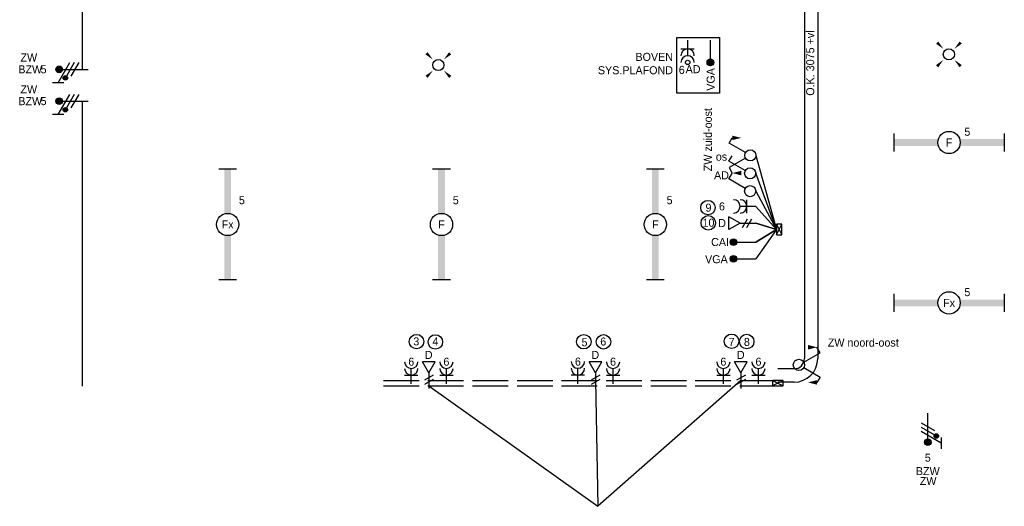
# Model space of a CAD drawing. Header units: millimetres. Extents: x -4918 to 66616, y -2793 to 36146.
# Tile 1 of 25: x -3708 to 7341, y -1229 to 4232. Entities that reach past the tile are written whole.
import ezdxf
from ezdxf.enums import TextEntityAlignment as Align

# ---------------------------------------------------------------- set-up
doc = ezdxf.new("R2010")
doc.units = ezdxf.units.MM
doc.header["$LTSCALE"] = 100
doc.linetypes.add('E_GOOT3', pattern=[5, 4, -1])
for name, color, linetype in [('EL6131--', 3, 'Continuous'), ('EL6131--_PG', 3, 'Continuous'), ('EL6131--_WG', 3, 'Continuous'), ('EL6222--', 3, 'Continuous'), ('EL6311--', 3, 'Continuous'), ('EL6431--', 3, 'Continuous'), ('EL6441--', 3, 'Continuous'), ('EM6131--', 1, 'Continuous')]:
    doc.layers.add(name, color=color, linetype=linetype)
doc.styles.add('BURO-018', font='BUROFONT.shx', dxfattribs={"height": 90})

# ---------------------------------------------------------------- blocks, each defined once
blk = doc.blocks.new('30481017')
at = {"color": 0, "linetype": 'Continuous'}
blk.add_lwpolyline([(0, 0, 0, 2, 0), (-4, 0, 2, 2, 0)], format="xyseb", dxfattribs=at)
blk = doc.blocks.new('E00112')
at = {"color": 0, "linetype": 'Continuous'}
for p, q in [((0, 1), (-1, 1)), ((-1, 1), (-1, 0)), ((-1, 0), (0, 1)), ((-1, 1), (0, 0)), ((0, 0), (0, 1)), ((-1, 0), (0, 0))]:
    blk.add_line(p, q, dxfattribs=at)
blk = doc.blocks.new('*U116')
at = {"color": 0, "ltscale": 10}
for radius in [265, 115]:
    blk.add_arc((-190, -190, -2730), radius, 0, 90, dxfattribs=at)
at = {"layer": 'EM6131--', "color": 1, "style": 'BURO-018'}
blk.add_attdef('POSNR', text='', height=90, dxfattribs=at).set_placement((0, 0), align=Align.MIDDLE)
blk = doc.blocks.new('*U117')
at = {"color": 0, "ltscale": 10}
for p, q in [((0, 75, -2730), (184, 75, -2730)), ((0, -75, -2730), (184, -75, -2730))]:
    blk.add_line(p, q, dxfattribs=at)
at = {"layer": 'EM6131--', "color": 1, "style": 'BURO-018'}
blk.add_attdef('POSNR', text='', height=90, dxfattribs=at).set_placement((0, 0), align=Align.MIDDLE)
blk = doc.blocks.new('*U120')
at = {"color": 0, "ltscale": 10}
for p, q in [((0, 75, -2730), (9687, 75, -2730)), ((0, -75, -2730), (9687, -75, -2730))]:
    blk.add_line(p, q, dxfattribs=at)
at = {"layer": 'EM6131--', "color": 1, "style": 'BURO-018'}
blk.add_attdef('POSNR', text='', height=90, dxfattribs=at).set_placement((0, 0), align=Align.MIDDLE)
blk = doc.blocks.new('E00078')
at = {"color": 0, "linetype": 'Continuous'}
for p, q in [((-3, 6.48), (-3, 8.98)), ((-3, 7.73), (1.5, 5.13)), ((0, 7.5), (0, 1)), ((1.5, 4.13), (-1.5, 5.87)), ((1.5, 3.13), (-1.5, 4.87))]:
    blk.add_line(p, q, dxfattribs=at)
at = {"color": 0, "const_width": 0.75}
blk.add_lwpolyline([(-0.38, 7.5, 1), (0.38, 7.5, 1)], format="xyb", close=True, dxfattribs=at)
at = {"color": 0, "linetype": 'Continuous', "const_width": 0.5}
blk.add_lwpolyline([(-2.18, 6.12, 1), (-1.68, 6.12, 1)], format="xyb", close=True, dxfattribs=at)
at = {"color": 0, "linetype": 'Continuous'}
for centre, radius in [((0, 7.5), 0.75), ((-1.93, 6.12), 0.5)]:
    blk.add_circle(centre, radius, dxfattribs=at)
at = {"color": 0, "linetype": 'Continuous', "style": 'BURO-018'}
for tag, p in [('PANEL', (0, 14)), ('CIRCUIT', (0, 11)), ('SUBCIRCUIT', (4.5, 11))]:
    blk.add_attdef(tag, text='', height=1.8, dxfattribs=at).set_placement(p, align=Align.MIDDLE)
at = {"color": 0, "linetype": 'Continuous', "style": 'BURO-018', "flags": 1}
for tag, p in [('POWERCODE', (13, 11)), ('ARTICLECODE', (0, 0))]:
    blk.add_attdef(tag, text='', height=1.8, dxfattribs=at).set_placement(p, align=Align.MIDDLE)
blk = doc.blocks.new('E00153')
at = {"color": 0, "linetype": 'Continuous'}
for p, q in [((-1.44, 7), (1.44, 7)), ((0, 4.5), (-1.44, 7)), ((0, 4.5), (1.44, 7)), ((0, 4.5), (0, 1)), ((-1, 4), (1, 2.85)), ((-1, 3), (1, 1.85))]:
    blk.add_line(p, q, dxfattribs=at)
at = {"color": 7, "style": 'BURO-018'}
for tag, p in [('COMMENT1', (-6, 12)), ('COMMENT2', (6, 12)), ('DATACOM1', (-6, 9)), ('DATACOM2', (6, 9))]:
    blk.add_attdef(tag, text='', height=1.8, dxfattribs=at).set_placement(p, align=Align.MIDDLE)
at = {"color": 0, "style": 'BURO-018'}
blk.add_attdef('TEXT1', text='', height=1.8, dxfattribs=at).set_placement((2.5, 6), align=Align.MIDDLE)
at = {"color": 0, "linetype": 'Continuous', "style": 'BURO-018', "flags": 1}
blk.add_attdef('ARTICLECODE', text='', height=1.8, dxfattribs=at).set_placement((0, 0), align=Align.MIDDLE)
blk = doc.blocks.new('E00117')
at = {"color": 0, "linetype": 'Continuous'}
blk.add_line((0, 6), (0, 1), dxfattribs=at)
at = {"color": 0, "const_width": 0.75}
blk.add_lwpolyline([(-0.375, 6, 1), (0.375, 6, 1)], format="xyb", close=True, dxfattribs=at)
at = {"color": 0, "linetype": 'Continuous'}
blk.add_circle((0, 6), 0.75, dxfattribs=at)
at = {"color": 7, "style": 'BURO-018'}
blk.add_attdef('TEXT2', text='', height=1.8, dxfattribs=at).set_placement((0, 9), align=Align.MIDDLE)
at = {"color": 0, "style": 'BURO-018'}
blk.add_attdef('TEXT1', text='', height=1.8, dxfattribs=at).set_placement((2.5, 6), align=Align.MIDDLE)
at = {"color": 0, "linetype": 'Continuous', "style": 'BURO-018', "flags": 1}
blk.add_attdef('ARTICLECODE', text='', height=1.8, dxfattribs=at).set_placement((0, 0), align=Align.MIDDLE)
blk = doc.blocks.new('E00407')
at = {"color": 0}
blk.add_line((0, 1), (0, 4.5), dxfattribs=at)
at = {"color": 0, "linetype": 'Continuous'}
blk.add_line((-1.5, 3), (1.5, 3), dxfattribs=at)
blk.add_circle((0, 6), 0.5, dxfattribs=at)
at = {"color": 0}
for centre in [(0, 6), (0, 4.5)]:
    blk.add_arc(centre, 1.5, 180, 0, dxfattribs=at)
at = {"color": 0, "linetype": 'Continuous', "style": 'BURO-018'}
for tag, p in [('PANEL', (0, 11)), ('CIRCUIT', (0, 8)), ('SUBCIRCUIT', (4.5, 8)), ('SWITCHCODE', (3.5, 5))]:
    blk.add_attdef(tag, text='', height=1.8, dxfattribs=at).set_placement(p, align=Align.MIDDLE)
at = {"color": 0, "linetype": 'Continuous', "style": 'BURO-018', "flags": 1}
blk.add_attdef('ARTICLECODE', text='', height=1.8, dxfattribs=at).set_placement((0, 0), align=Align.MIDDLE)
blk = doc.blocks.new('111304A')
at = {"color": 0, "linetype": 'Continuous'}
for p, q in [((0, 1), (0, 4.5)), ((-1.5, 3), (1.5, 3))]:
    blk.add_line(p, q, dxfattribs=at)
for centre in [(0, 6), (0, 4.5)]:
    blk.add_arc(centre, 1.5, 180, 0, dxfattribs=at)
at = {"color": 0, "linetype": 'Continuous', "style": 'BURO-018'}
for tag, p in [('PANEL', (0, 11.5)), ('CIRCUIT', (0, 8.5)), ('SUBCIRCUIT', (4.5, 8.5))]:
    blk.add_attdef(tag, text='', height=1.8, dxfattribs=at).set_placement(p, align=Align.MIDDLE)
at = {"color": 0, "linetype": 'Continuous', "style": 'BURO-018', "flags": 1}
for tag, p in [('POWERCODE', (13, 8.5)), ('ARTICLECODE', (0, 0))]:
    blk.add_attdef(tag, text='', height=1.8, dxfattribs=at).set_placement(p, align=Align.MIDDLE)
blk = doc.blocks.new('110802A')
at = {"color": 0, "linetype": 'Continuous'}
blk.add_line((0, 5.25), (0, 1), dxfattribs=at)
at = {"color": 0, "linetype": 'Continuous', "const_width": 0.75}
blk.add_lwpolyline([(-0.375, 6, 1), (0.375, 6, 1)], format="xyb", close=True, dxfattribs=at)
at = {"color": 0, "linetype": 'Continuous'}
blk.add_circle((0, 6), 0.75, dxfattribs=at)
at = {"color": 0, "linetype": 'Continuous', "style": 'BURO-018'}
for tag, p in [('TEXT2', (0, 9)), ('TEXT1', (3.5, 6))]:
    blk.add_attdef(tag, text='', height=1.8, dxfattribs=at).set_placement(p, align=Align.MIDDLE)
at = {"color": 0, "linetype": 'Continuous', "style": 'BURO-018', "flags": 1}
blk.add_attdef('ARTICLECODE', text='', height=1.8, dxfattribs=at).set_placement((0, 0), align=Align.MIDDLE)
blk = doc.blocks.new('1114A1')
at = {"color": 0, "linetype": 'Continuous'}
for p, q in [((0.62, 3.33), (2.74, 7)), ((2.74, 7), (3.95, 6.3))]:
    blk.add_line(p, q, dxfattribs=at)
blk.add_circle((0, 2.25), 1.25, dxfattribs=at)
at = {"color": 0, "linetype": 'Continuous', "style": 'BURO-018'}
blk.add_attdef('SWITCHCODE', text='', height=1.8, dxfattribs=at).set_placement((3.36, 9), align=Align.MIDDLE)
at = {"color": 0, "linetype": 'Continuous', "style": 'BURO-018', "flags": 1}
blk.add_attdef('ARTICLECODE', text='', height=1.8, dxfattribs=at).set_placement((0, 0), align=Align.MIDDLE)
blk = doc.blocks.new('E00411')
at = {"color": 0, "linetype": 'Continuous'}
blk.add_circle((0, 0), 1.25, dxfattribs=at)
for points in [[(-2.89, 2.4), (-2.4, 2.89), (-1.24, 1.24)], [(2.4, 2.89), (2.89, 2.4), (1.24, 1.24)], [(-2.4, -2.89), (-2.89, -2.4), (-1.24, -1.24)], [(2.89, -2.4), (2.4, -2.89), (1.24, -1.24)]]:
    blk.add_solid(points, dxfattribs=at)
at = {"color": 0, "linetype": 'Continuous', "style": 'BURO-018'}
blk.add_attdef('SWITCHCODE', text='', height=1.8, dxfattribs=at).set_placement((0, 4.64), align=Align.MIDDLE)
at = {"color": 0, "linetype": 'Continuous', "style": 'BURO-018', "flags": 1}
blk.add_attdef('ARTICLECODE', text='', height=1.8, dxfattribs=at).set_placement((0, 0), align=Align.MIDDLE)
blk = doc.blocks.new('111405')
at = {"color": 0, "linetype": 'Continuous'}
for p, q in [((-2.74, 7), (-3.95, 6.3)), ((-0.62, 3.33), (-2.74, 7)), ((0.62, 3.33), (2.74, 7)), ((2.74, 7), (3.95, 6.3))]:
    blk.add_line(p, q, dxfattribs=at)
blk.add_circle((0, 2.25), 1.25, dxfattribs=at)
at = {"color": 0, "linetype": 'Continuous', "style": 'BURO-018'}
for tag, p in [('SWITCHCODE1', (-3.42, 9)), ('SWITCHCODE2', (3.42, 9))]:
    blk.add_attdef(tag, text='', height=1.8, dxfattribs=at).set_placement(p, align=Align.MIDDLE)
at = {"color": 0, "linetype": 'Continuous', "style": 'BURO-018', "flags": 1}
blk.add_attdef('ARTICLECODE', text='', height=1.8, dxfattribs=at).set_placement((0, 0), align=Align.MIDDLE)
blk = doc.blocks.new('*U217')
at = {"color": 0}
for p, q in [((-12.4, 2), (-12.4, -2)), ((12.4, 2), (12.4, -2))]:
    blk.add_line(p, q, dxfattribs=at)
at = {"color": 0, "linetype": 'Continuous'}
blk.add_circle((0, 0), 2.5, dxfattribs=at)
at = {"color": 0}
for points in [[(-2.5, 0.75), (-12.4, 0.75), (-2.5, -0.75), (-12.4, -0.75)], [(2.5, 0.75), (12.4, 0.75), (2.5, -0.75), (12.4, -0.75)]]:
    blk.add_solid(points, dxfattribs=at)
at = {"color": 0, "linetype": 'Continuous', "style": 'BURO-018'}
for tag, p in [('PANEL', (0, 8)), ('CIRCUIT', (0, 5)), ('SUBCIRCUIT', (4.5, 5)), ('LIGHTFIXTURECODE', (0, 0)), ('SWITCHCODE', (4.5, -3))]:
    blk.add_attdef(tag, text='', height=1.8, dxfattribs=at).set_placement(p, align=Align.MIDDLE)
blk = doc.blocks.new('*U219')
at = {"color": 0}
for p, q in [((-12.4, 2), (-12.4, -2)), ((12.4, 2), (12.4, -2))]:
    blk.add_line(p, q, dxfattribs=at)
at = {"color": 0, "linetype": 'Continuous'}
blk.add_circle((0, 0), 2.5, dxfattribs=at)
at = {"color": 0}
for points in [[(-2.5, 0.75), (-12.4, 0.75), (-2.5, -0.75), (-12.4, -0.75)], [(2.5, 0.75), (12.4, 0.75), (2.5, -0.75), (12.4, -0.75)]]:
    blk.add_solid(points, dxfattribs=at)
at = {"color": 0, "linetype": 'Continuous', "style": 'BURO-018'}
for tag, p in [('PANEL', (0, 8)), ('CIRCUIT', (0, 5)), ('SUBCIRCUIT', (4.5, 5)), ('LIGHTFIXTURECODE', (0, 0)), ('SWITCHCODE', (4.5, -3))]:
    blk.add_attdef(tag, text='', height=1.8, dxfattribs=at).set_placement(p, align=Align.MIDDLE)
blk = doc.blocks.new('*U221')
at = {"color": 0}
for p, q in [((-12.4, 2), (-12.4, -2)), ((12.4, 2), (12.4, -2))]:
    blk.add_line(p, q, dxfattribs=at)
at = {"color": 0, "linetype": 'Continuous'}
blk.add_circle((0, 0), 2.5, dxfattribs=at)
at = {"color": 0}
for points in [[(-2.5, 0.75), (-12.4, 0.75), (-2.5, -0.75), (-12.4, -0.75)], [(2.5, 0.75), (12.4, 0.75), (2.5, -0.75), (12.4, -0.75)]]:
    blk.add_solid(points, dxfattribs=at)
at = {"color": 0, "linetype": 'Continuous', "style": 'BURO-018'}
for tag, p in [('PANEL', (0, 8)), ('CIRCUIT', (0, 5)), ('SUBCIRCUIT', (4.5, 5)), ('LIGHTFIXTURECODE', (0, 0)), ('SWITCHCODE', (4.5, -3))]:
    blk.add_attdef(tag, text='', height=1.8, dxfattribs=at).set_placement(p, align=Align.MIDDLE)
blk = doc.blocks.new('*U225')
at = {"color": 0}
for p, q in [((-12.4, 2), (-12.4, -2)), ((12.4, 2), (12.4, -2))]:
    blk.add_line(p, q, dxfattribs=at)
at = {"color": 0, "linetype": 'Continuous'}
blk.add_circle((0, 0), 2.5, dxfattribs=at)
at = {"color": 0}
for points in [[(-2.5, 0.75), (-12.4, 0.75), (-2.5, -0.75), (-12.4, -0.75)], [(2.5, 0.75), (12.4, 0.75), (2.5, -0.75), (12.4, -0.75)]]:
    blk.add_solid(points, dxfattribs=at)
at = {"color": 0, "linetype": 'Continuous', "style": 'BURO-018'}
for tag, p in [('PANEL', (0, 8)), ('CIRCUIT', (0, 5)), ('SUBCIRCUIT', (4.5, 5)), ('LIGHTFIXTURECODE', (0, 0)), ('SWITCHCODE', (4.5, -3))]:
    blk.add_attdef(tag, text='', height=1.8, dxfattribs=at).set_placement(p, align=Align.MIDDLE)
blk = doc.blocks.new('*U227')
at = {"color": 0}
for p, q in [((-12.4, 2), (-12.4, -2)), ((12.4, 2), (12.4, -2))]:
    blk.add_line(p, q, dxfattribs=at)
at = {"color": 0, "linetype": 'Continuous'}
blk.add_circle((0, 0), 2.5, dxfattribs=at)
at = {"color": 0}
for points in [[(-2.5, 0.75), (-12.4, 0.75), (-2.5, -0.75), (-12.4, -0.75)], [(2.5, 0.75), (12.4, 0.75), (2.5, -0.75), (12.4, -0.75)]]:
    blk.add_solid(points, dxfattribs=at)
at = {"color": 0, "linetype": 'Continuous', "style": 'BURO-018'}
for tag, p in [('PANEL', (0, 8)), ('CIRCUIT', (0, 5)), ('SUBCIRCUIT', (4.5, 5)), ('LIGHTFIXTURECODE', (0, 0)), ('SWITCHCODE', (4.5, -3))]:
    blk.add_attdef(tag, text='', height=1.8, dxfattribs=at).set_placement(p, align=Align.MIDDLE)

msp = doc.modelspace()

# ---------------------------------------------------------------- linework, layer by layer
at = {"color": 6}
for p, q in [((-3008, 6872), (-3008, 3675)), ((-3008, 3316), (-3008, 120))]:
    msp.add_line(p, q, dxfattribs=at)
at = {"layer": 'EL6131--_PG', "color": 252}
for p, q in [((4553, 2709), (4786, 1878)), ((883, 123), (2779, -1229)), ((2753, 183), (2779, -1229)), ((4385, 183), (2779, -1229))]:
    msp.add_line(p, q, dxfattribs=at)
at = {"layer": 'EL6131--_WG', "color": 3, "linetype": 'E_GOOT3'}
for p, q in [((373, 183), (4858, 183)), ((373, 123), (4858, 123))]:
    msp.add_line(p, q, dxfattribs=at)
at = {"layer": 'EL6131--_WG', "color": 252}
for points in [[(4786, 1878), (4551, 2508)], [(4551, 2308), (4786, 1878), (4551, 2137), (4786, 1878), (4551, 1949), (4786, 1878), (4551, 1736), (4786, 1878), (4551, 1548)]]:
    msp.add_lwpolyline(points, dxfattribs=at)
at = {"layer": 'EL6311--', "color": 242}
msp.add_lwpolyline([(3666, 4033), (4143, 4033), (4143, 3408), (3666, 3408)], close=True, dxfattribs=at)
at = {"layer": 'EL6441--', "color": 7}
for centre in [(4015, 2123), (4019, 1952), (745, 619), (956, 616), (2622, 618), (2843, 617), (4280, 623), (4450, 620)]:
    msp.add_circle(centre, 81.3, dxfattribs=at)

# ---------------------------------------------------------------- block references
at = {"layer": 'EL6131--', "color": 7}
for name, p, rotation in [('*U120', (5172, 10116, 2730), 270), ('*U116', (5172, 239, 2730), 270), ('*U117', (4982, 239, 2730), 180)]:
    msp.add_blockref(name, p, dxfattribs=dict(at, rotation=rotation))
at = {"layer": 'EL6131--_WG', "color": 7, "xscale": 60, "yscale": 120, "zscale": 60}
msp.add_blockref('E00112', (4846, 1818), dxfattribs=at)
at = {"layer": 'EL6131--_WG', "color": 3, "xscale": 60, "yscale": 120, "zscale": 60, "rotation": 270}
msp.add_blockref('E00112', (4738, 123), dxfattribs=at)
at = {"layer": 'EL6222--', "color": 6, "linetype": 'Continuous'}
ref = msp.add_blockref('E00078', (-2890, 3675), dxfattribs=dict(at, xscale=50.00000000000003, yscale=50.00000000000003, zscale=50.00000000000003, rotation=89.99866597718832))
ref.add_attrib('CIRCUIT', '5', dxfattribs={"layer": '0', "color": 1, "linetype": 'Continuous', "height": 90, "style": 'BURO-018'}).set_placement((-3440, 3675), align=Align.MIDDLE)
ref.add_attrib('PANEL', 'BZW', dxfattribs={"layer": '0', "color": 210, "linetype": 'Continuous', "height": 90, "style": 'BURO-018'}).set_placement((-3590, 3675), align=Align.MIDDLE)
ref.add_attrib('POWERCODE', 'ZW', dxfattribs={"layer": '0', "color": 1, "linetype": 'Continuous', "height": 90, "style": 'BURO-018'}).set_placement((-3606, 3808), align=Align.MIDDLE)
ref = msp.add_blockref('E00078', (-2890, 3318), dxfattribs=dict(at, xscale=50.00000000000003, yscale=50.00000000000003, zscale=50.00000000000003, rotation=89.99866597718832))
ref.add_attrib('CIRCUIT', '5', dxfattribs={"layer": '0', "color": 1, "linetype": 'Continuous', "height": 90, "style": 'BURO-018'}).set_placement((-3440, 3318), align=Align.MIDDLE)
ref.add_attrib('PANEL', 'BZW', dxfattribs={"layer": '0', "color": 210, "linetype": 'Continuous', "height": 90, "style": 'BURO-018'}).set_placement((-3590, 3318), align=Align.MIDDLE)
ref.add_attrib('POWERCODE', 'ZW', dxfattribs={"layer": '0', "color": 1, "linetype": 'Continuous', "height": 90, "style": 'BURO-018'}).set_placement((-3606, 3451), align=Align.MIDDLE)
at = {"layer": 'EL6222--', "color": 4, "linetype": 'Continuous'}
ref = msp.add_blockref('111304A', (4601, 2137), dxfattribs=dict(at, xscale=50.00000000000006, yscale=50.00000000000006, zscale=50.00000000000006, rotation=90.00000000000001))
ref.add_attrib('CIRCUIT', '6', dxfattribs={"layer": '0', "color": 1, "linetype": 'Continuous', "height": 90, "style": 'BURO-018'}).set_placement((4172, 2137), align=Align.MIDDLE)
ref = msp.add_blockref('111304A', (686, 94), dxfattribs=dict(at, xscale=50, yscale=50, zscale=50))
ref.add_attrib('CIRCUIT', '6', dxfattribs={"layer": '0', "color": 1, "linetype": 'Continuous', "height": 90, "style": 'BURO-018'}).set_placement((686, 394), align=Align.MIDDLE)
ref = msp.add_blockref('111304A', (1080, 94), dxfattribs=dict(at, xscale=50, yscale=50, zscale=50))
ref.add_attrib('CIRCUIT', '6', dxfattribs={"layer": '0', "color": 1, "linetype": 'Continuous', "height": 90, "style": 'BURO-018'}).set_placement((1080, 394), align=Align.MIDDLE)
ref = msp.add_blockref('111304A', (2556, 95), dxfattribs=dict(at, xscale=50, yscale=50, zscale=50))
ref.add_attrib('CIRCUIT', '6', dxfattribs={"layer": '0', "color": 1, "linetype": 'Continuous', "height": 90, "style": 'BURO-018'}).set_placement((2556, 395), align=Align.MIDDLE)
ref = msp.add_blockref('111304A', (2950, 94), dxfattribs=dict(at, xscale=50, yscale=50, zscale=50))
ref.add_attrib('CIRCUIT', '6', dxfattribs={"layer": '0', "color": 1, "linetype": 'Continuous', "height": 90, "style": 'BURO-018'}).set_placement((2950, 394), align=Align.MIDDLE)
ref = msp.add_blockref('111304A', (4188, 94), dxfattribs=dict(at, xscale=50, yscale=50, zscale=50))
ref.add_attrib('CIRCUIT', '6', dxfattribs={"layer": '0', "color": 1, "linetype": 'Continuous', "height": 90, "style": 'BURO-018'}).set_placement((4188, 394), align=Align.MIDDLE)
ref = msp.add_blockref('111304A', (4582, 94), dxfattribs=dict(at, xscale=50, yscale=50, zscale=50))
ref.add_attrib('CIRCUIT', '6', dxfattribs={"layer": '0', "color": 1, "linetype": 'Continuous', "height": 90, "style": 'BURO-018'}).set_placement((4582, 394), align=Align.MIDDLE)
at = {"layer": 'EL6222--', "color": 6, "linetype": 'Continuous'}
ref = msp.add_blockref('E00078', (6482, -134), dxfattribs=dict(at, xscale=50, yscale=50, zscale=50, rotation=179.99866597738))
ref.add_attrib('CIRCUIT', '5', dxfattribs={"layer": '0', "color": 1, "linetype": 'Continuous', "height": 90, "style": 'BURO-018'}).set_placement((6482, -684), align=Align.MIDDLE)
ref.add_attrib('PANEL', 'BZW', dxfattribs={"layer": '0', "color": 210, "linetype": 'Continuous', "height": 90, "style": 'BURO-018'}).set_placement((6482, -834), align=Align.MIDDLE)
ref.add_attrib('POWERCODE', 'ZW', dxfattribs={"layer": '0', "color": 1, "linetype": 'Continuous', "height": 90, "style": 'BURO-018'}).set_placement((6486, -945), align=Align.MIDDLE)
at = {"layer": 'EL6311--', "color": 4, "linetype": 'Continuous'}
ref = msp.add_blockref('E00407', (3787, 4053), dxfattribs=dict(at, xscale=50, yscale=50, zscale=50, rotation=180))
ref.add_attrib('CIRCUIT', '6', dxfattribs={"layer": '0', "color": 1, "linetype": 'Continuous', "height": 90, "style": 'BURO-018'}).set_placement((3721, 3669), align=Align.MIDDLE)
ref.add_attrib('SWITCHCODE', 'AD', dxfattribs={"layer": '0', "color": 1, "linetype": 'Continuous', "height": 90, "style": 'BURO-018'}).set_placement((3848, 3677), align=Align.MIDDLE)
at = {"layer": 'EL6311--', "color": 4, "linetype": 'Continuous', "xscale": 50, "yscale": 50, "zscale": 50}
for p in [(6719, 3843), (990, 3723)]:
    msp.add_blockref('E00411', p, dxfattribs=at)
at = {"layer": 'EL6311--', "color": 4, "linetype": 'Continuous'}
ref = msp.add_blockref('111405', (4603, 2709), dxfattribs=dict(at, xscale=50.00000000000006, yscale=50.00000000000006, zscale=50.00000000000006, rotation=90.00000000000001))
ref.add_attrib('SWITCHCODE1', 'ZW zuid-oost', dxfattribs={"layer": '0', "color": 1, "linetype": 'Continuous', "height": 90, "rotation": 90, "style": 'BURO-018'}).set_placement((4012, 2886), align=Align.MIDDLE)
ref = msp.add_blockref('*U225', (6721, 2854), dxfattribs=dict(at, xscale=50, yscale=50, zscale=50))
ref.add_attrib('CIRCUIT', '5', dxfattribs={"layer": '0', "color": 1, "linetype": 'Continuous', "height": 90, "style": 'BURO-018'}).set_placement((6926, 2974), align=Align.MIDDLE)
ref.add_attrib('LIGHTFIXTURECODE', 'F', dxfattribs={"layer": '0', "color": 1, "linetype": 'Continuous', "height": 90, "style": 'BURO-018'}).set_placement((6721, 2854), align=Align.MIDDLE)
at = {"layer": 'EL6311--', "color": 4, "xscale": 25, "yscale": 25, "zscale": 25}
msp.add_blockref('30481017', (4388, 2906), dxfattribs=at)
at = {"layer": 'EL6311--', "color": 4, "linetype": 'Continuous'}
ref = msp.add_blockref('1114A1', (4601, 2508), dxfattribs=dict(at, xscale=50.00000000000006, yscale=50.00000000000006, zscale=50.00000000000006, rotation=90.00000000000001))
ref.add_attrib('SWITCHCODE', 'os', dxfattribs={"layer": '0', "color": 1, "linetype": 'Continuous', "height": 90, "style": 'BURO-018'}).set_placement((4167, 2694), align=Align.MIDDLE)
ref = msp.add_blockref('*U219', (-1375, 1934), dxfattribs=dict(at, xscale=50, yscale=50, zscale=50, rotation=270))
ref.add_attrib('CIRCUIT', '5', dxfattribs={"layer": '0', "color": 1, "linetype": 'Continuous', "height": 90, "style": 'BURO-018'}).set_placement((-1215, 2206), align=Align.MIDDLE)
ref.add_attrib('LIGHTFIXTURECODE', 'Fx', dxfattribs={"layer": '0', "color": 1, "linetype": 'Continuous', "height": 90, "style": 'BURO-018'}).set_placement((-1375, 1934), align=Align.MIDDLE)
ref = msp.add_blockref('*U217', (1025, 1934), dxfattribs=dict(at, xscale=50, yscale=50, zscale=50, rotation=270))
ref.add_attrib('CIRCUIT', '5', dxfattribs={"layer": '0', "color": 1, "linetype": 'Continuous', "height": 90, "style": 'BURO-018'}).set_placement((1185, 2206), align=Align.MIDDLE)
ref.add_attrib('LIGHTFIXTURECODE', 'F', dxfattribs={"layer": '0', "color": 1, "linetype": 'Continuous', "height": 90, "style": 'BURO-018'}).set_placement((1025, 1934), align=Align.MIDDLE)
ref = msp.add_blockref('*U221', (3425, 1934), dxfattribs=dict(at, xscale=50, yscale=50, zscale=50, rotation=270))
ref.add_attrib('CIRCUIT', '5', dxfattribs={"layer": '0', "color": 1, "linetype": 'Continuous', "height": 90, "style": 'BURO-018'}).set_placement((3585, 2206), align=Align.MIDDLE)
ref.add_attrib('LIGHTFIXTURECODE', 'F', dxfattribs={"layer": '0', "color": 1, "linetype": 'Continuous', "height": 90, "style": 'BURO-018'}).set_placement((3425, 1934), align=Align.MIDDLE)
ref = msp.add_blockref('1114A1', (4601, 2308), dxfattribs=dict(at, xscale=50.00000000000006, yscale=50.00000000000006, zscale=50.00000000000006, rotation=90.00000000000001))
ref.add_attrib('SWITCHCODE', 'AD', dxfattribs={"layer": '0', "color": 1, "linetype": 'Continuous', "height": 90, "style": 'BURO-018'}).set_placement((4167, 2486), align=Align.MIDDLE)
at = {"layer": 'EL6311--', "color": 4, "xscale": 25, "yscale": 25, "zscale": 25, "rotation": 180}
msp.add_blockref('30481017', (4288, 2511), dxfattribs=at)
at = {"layer": 'EL6311--', "color": 4, "linetype": 'Continuous'}
ref = msp.add_blockref('*U227', (6721, 1054), dxfattribs=dict(at, xscale=50, yscale=50, zscale=50))
ref.add_attrib('CIRCUIT', '5', dxfattribs={"layer": '0', "color": 1, "linetype": 'Continuous', "height": 90, "style": 'BURO-018'}).set_placement((6926, 1174), align=Align.MIDDLE)
ref.add_attrib('LIGHTFIXTURECODE', 'Fx', dxfattribs={"layer": '0', "color": 1, "linetype": 'Continuous', "height": 90, "style": 'BURO-018'}).set_placement((6721, 1054), align=Align.MIDDLE)
at = {"layer": 'EL6311--', "color": 6, "linetype": 'Continuous'}
ref = msp.add_blockref('111405', (4923, 358), dxfattribs=dict(at, xscale=50, yscale=50, zscale=50, rotation=270))
ref.add_attrib('SWITCHCODE1', 'ZW noord-oost', dxfattribs={"layer": '0', "color": 1, "linetype": 'Continuous', "height": 90, "style": 'BURO-018'}).set_placement((5758, 610), align=Align.MIDDLE)
at = {"layer": 'EL6311--', "color": 6, "xscale": 25, "yscale": 25, "zscale": 25}
msp.add_blockref('30481017', (5238, 556), dxfattribs=at)
at = {"layer": 'EL6311--', "color": 6, "xscale": 25, "yscale": 25, "zscale": 25, "rotation": 180}
msp.add_blockref('30481017', (5138, 161), dxfattribs=at)
at = {"layer": 'EL6431--', "color": 54, "linetype": 'Continuous'}
ref = msp.add_blockref('E00117', (4042, 4053), dxfattribs=dict(at, xscale=50, yscale=50, zscale=50, rotation=180))
ref.add_attrib('TEXT1', 'VGA', dxfattribs={"layer": '0', "color": 1, "linetype": 'Continuous', "height": 90, "rotation": 90, "style": 'BURO-018'}).set_placement((4046, 3562), align=Align.MIDDLE)
at = {"layer": 'EL6431--', "color": 7, "linetype": 'Continuous'}
ref = msp.add_blockref('110802A', (4601, 1736), dxfattribs=dict(at, xscale=50.00000000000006, yscale=50.00000000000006, zscale=50.00000000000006, rotation=90.00000000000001))
ref.add_attrib('TEXT1', 'CAI', dxfattribs={"layer": '0', "color": 1, "linetype": 'Continuous', "height": 90, "style": 'BURO-018'}).set_placement((4151, 1737), align=Align.MIDDLE)
at = {"layer": 'EL6431--', "color": 54, "linetype": 'Continuous'}
ref = msp.add_blockref('E00117', (4601, 1548), dxfattribs=dict(at, xscale=50.00000000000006, yscale=50.00000000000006, zscale=50.00000000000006, rotation=90.00000000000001))
ref.add_attrib('TEXT1', 'VGA', dxfattribs={"layer": '0', "color": 1, "linetype": 'Continuous', "height": 90, "style": 'BURO-018'}).set_placement((4110, 1544), align=Align.MIDDLE)
at = {"layer": 'EL6441--', "color": 7, "linetype": 'Continuous'}
ref = msp.add_blockref('E00153', (4601, 1949), dxfattribs=dict(at, xscale=50.00000000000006, yscale=50.00000000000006, zscale=50.00000000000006, rotation=90.00000000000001))
ref.add_attrib('COMMENT1', '10', dxfattribs={"layer": '0', "color": 1, "linetype": 'Continuous', "height": 90, "style": 'BURO-018'}).set_placement((4021, 1954), align=Align.MIDDLE)
ref.add_attrib('COMMENT2', '9', dxfattribs={"layer": '0', "color": 1, "linetype": 'Continuous', "height": 90, "style": 'BURO-018'}).set_placement((4021, 2123), align=Align.MIDDLE)
ref.add_attrib('TEXT1', 'D', dxfattribs={"layer": '0', "color": 1, "linetype": 'Continuous', "height": 90, "style": 'BURO-018'}).set_placement((4174, 1950), align=Align.MIDDLE)
ref = msp.add_blockref('E00153', (883, 44), dxfattribs=dict(at, xscale=-50, yscale=50, zscale=50))
ref.add_attrib('COMMENT1', '4', dxfattribs={"layer": '0', "color": 1, "linetype": 'Continuous', "height": 90, "style": 'BURO-018'}).set_placement((957, 622), align=Align.MIDDLE)
ref.add_attrib('COMMENT2', '3', dxfattribs={"layer": '0', "color": 1, "linetype": 'Continuous', "height": 90, "style": 'BURO-018'}).set_placement((742, 622), align=Align.MIDDLE)
ref.add_attrib('TEXT1', 'D', dxfattribs={"layer": '0', "color": 1, "linetype": 'Continuous', "height": 90, "style": 'BURO-018'}).set_placement((881, 470), align=Align.MIDDLE)
ref = msp.add_blockref('E00153', (2753, 44), dxfattribs=dict(at, xscale=-50, yscale=50, zscale=50))
ref.add_attrib('COMMENT1', '6', dxfattribs={"layer": '0', "color": 1, "linetype": 'Continuous', "height": 90, "style": 'BURO-018'}).set_placement((2840, 620), align=Align.MIDDLE)
ref.add_attrib('COMMENT2', '5', dxfattribs={"layer": '0', "color": 1, "linetype": 'Continuous', "height": 90, "style": 'BURO-018'}).set_placement((2630, 611), align=Align.MIDDLE)
ref.add_attrib('TEXT1', 'D', dxfattribs={"layer": '0', "color": 1, "linetype": 'Continuous', "height": 90, "style": 'BURO-018'}).set_placement((2751, 470), align=Align.MIDDLE)
ref = msp.add_blockref('E00153', (4385, 44), dxfattribs=dict(at, xscale=-50, yscale=50, zscale=50))
ref.add_attrib('COMMENT1', '8', dxfattribs={"layer": '0', "color": 1, "linetype": 'Continuous', "height": 90, "style": 'BURO-018'}).set_placement((4452, 616), align=Align.MIDDLE)
ref.add_attrib('COMMENT2', '7', dxfattribs={"layer": '0', "color": 1, "linetype": 'Continuous', "height": 90, "style": 'BURO-018'}).set_placement((4281, 616), align=Align.MIDDLE)
ref.add_attrib('TEXT1', 'D', dxfattribs={"layer": '0', "color": 1, "linetype": 'Continuous', "height": 90, "style": 'BURO-018'}).set_placement((4383, 470), align=Align.MIDDLE)

# ---------------------------------------------------------------- texts
at = {"layer": 'EL6131--', "color": 7, "style": 'BURO-018'}
msp.add_text('O.K. 3075 +vl', height=90, rotation=90, dxfattribs=at).set_placement((5208, 3379, 2870))
at = {"layer": 'EL6311--', "color": 242, "insert": (3623, 3860), "char_height": 90, "attachment_point": 3, "style": 'BURO-018'}
msp.add_mtext_dynamic_manual_height_columns('{\\C7;BOVEN\\PSYS.PLAFOND}', width=792.6, gutter_width=450, heights=[0], dxfattribs=at)

doc.saveas('drawing.dxf')
